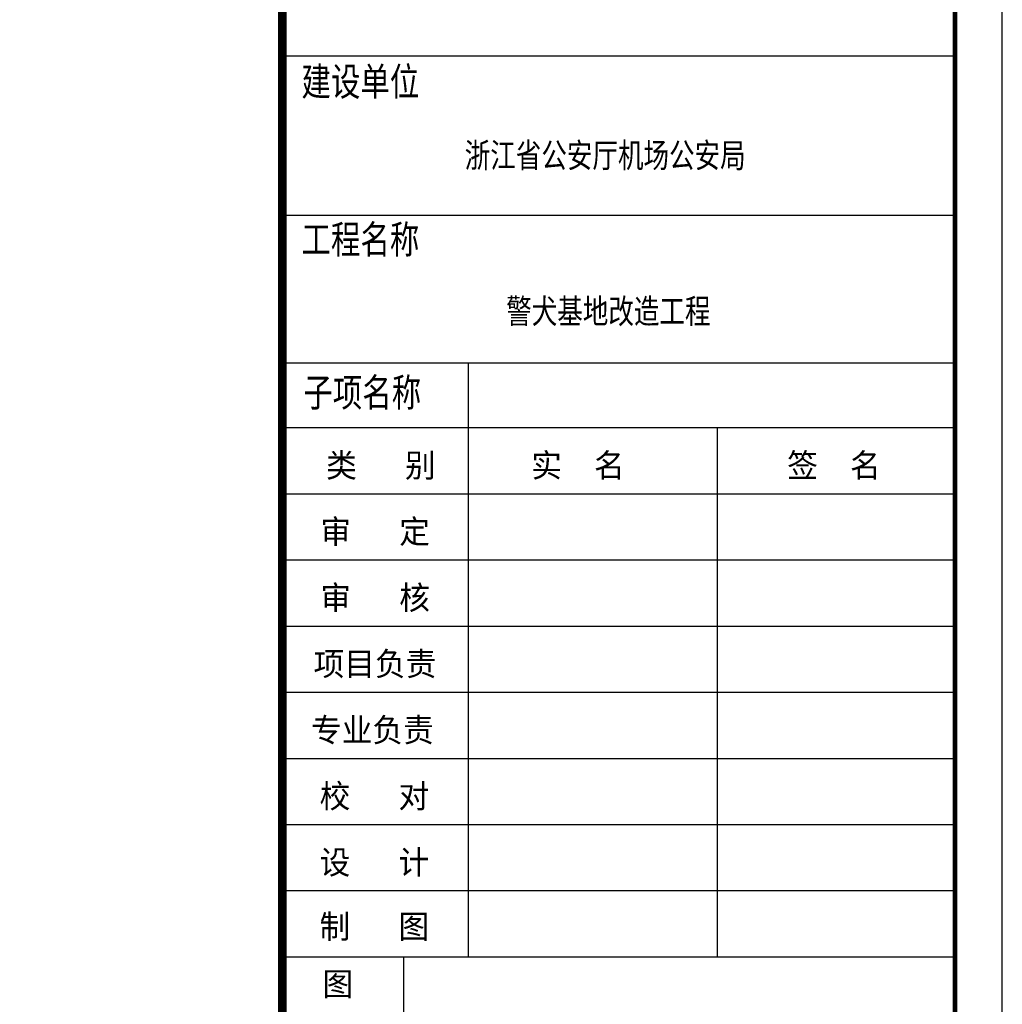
# Model space of a CAD drawing. Extents: x -345179 to -55199, y 109828 to 309166.
# Tile 4 of 30: x -308627 to -298226, y 277223 to 287651. Entities that reach past the tile are written whole.
import ezdxf
from ezdxf.enums import TextEntityAlignment as Align

# ---------------------------------------------------------------- set-up
doc = ezdxf.new("R2010")
doc.units = 0
doc.header["$LTSCALE"] = 1000
doc.header["$MEASUREMENT"] = 0
doc.layers.get('0').update_dxf_attribs({"color": 252})
doc.layers.add('图框', color=103, linetype='Continuous')
doc.styles.add('图框', font='txt', dxfattribs={"width": 0.8})

# ---------------------------------------------------------------- blocks, each defined once
blk = doc.blocks.new('ZJQY-A3目录')
at = {"layer": '图框'}
for p, q in [((28776, -2288), (28776, 26412)), ((28776, -2288), (28776, 26412)), ((21655, 11212), (28776, 11212)), ((21655, 9524), (28776, 9524)), ((28776, 7958), (21655, 7958)), ((23621, 7958), (23621, 1670)), ((21655, 7275), (28776, 7275)), ((26258, 7275), (26258, 1670)), ((21655, 6575), (28776, 6575)), ((21655, 5874), (28776, 5874)), ((21655, 5173), (28776, 5173)), ((21655, 4473), (28776, 4473)), ((21655, 3772), (28776, 3772)), ((21655, 3071), (28776, 3071)), ((21655, 2371), (28776, 2371)), ((21655, 1670), (28776, 1670)), ((22938, 1670), (22938, -855))]:
    blk.add_line(p, q, dxfattribs=at)
at = {"layer": '图框', "flags": 128}
blk.add_lwpolyline([(-12724, -2788), (29276, -2788), (29276, -2788), (29276, 26912), (-12724, 26912), (-12724, -2788)], dxfattribs=at)
at = {"layer": '图框', "const_width": 50}
blk.add_lwpolyline([(-10224, 26412), (28776, 26412), (28776, -2288), (-10224, -2288)], close=True, dxfattribs=at)
at = {"layer": '图框', "const_width": 90.5}
blk.add_lwpolyline([(21655, 26412), (21655, -2288)], dxfattribs=at)
at = {"layer": '图框', "style": '图框', "width": 0.8}
for s, p in [('建设单位', (21858, 10790)), ('工程名称', (21858, 9118)), ('子项名称', (21878, 7497))]:
    blk.add_text(s, height=300, dxfattribs=at).set_placement(p)
at = {"layer": '图框', "style": '图框'}
for s, p in [('类   别', (22119, 6750)), ('实  名', (24290, 6750)), ('签  名', (27000, 6750)), ('审   定', (22058, 6049)), ('审   核', (22058, 5349)), ('项目负责', (21986, 4648)), ('专业负责', (21959, 3947)), ('校   对', (22050, 3247)), ('设   计', (22050, 2546)), ('制   图', (22050, 1866)), ('图', (22081, 1257))]:
    blk.add_text(s, height=250, dxfattribs=at).set_placement(p)
at = {"layer": '图框', "style": '图框', "width": 0.8}
for tag, p in [('项目负责', (-7224, 25212)), ('专业负责', (-7224, 24412)), ('设计', (-7224, 23612))]:
    blk.add_attdef(tag, text='', height=250, dxfattribs=at).set_placement(p, align=Align.MIDDLE)
for tag, p, height in [('合作单位_001', (24173, 11697), 260), ('建设单位_001', (24173, 10028), 260), ('工程名称_001', (24177, 8377), 260), ('图名_001', (25179, 615), 250)]:
    blk.add_attdef(tag, p, '', height=height, dxfattribs=at)
blk.add_attdef('子项名称', text='', height=260, dxfattribs=at).set_placement((26199, 7617), align=Align.MIDDLE_CENTER)
at = {"layer": '图框', "style": '图框'}
for tag, p in [('审定', (24939, 6174)), ('审核', (24939, 5474)), ('项目负责', (24939, 4773)), ('专业负责', (24939, 4072)), ('校对', (24939, 3372)), ('设计', (24939, 2671)), ('制图', (24939, 1970)), ('图号', (23998, -543)), ('版本号', (27595, -530)), ('日期', (24015, -1194)), ('工程编号', (27719, -1209))]:
    blk.add_attdef(tag, text='', height=250, dxfattribs=at).set_placement(p, align=Align.MIDDLE_CENTER)

msp = doc.modelspace()

# ---------------------------------------------------------------- block references
ref = msp.add_blockref('ZJQY-A3目录', (-327503, 276056))
ref.add_attrib('工程名称_001', '警犬基地改造工程', (-303478, 284434), dxfattribs={"layer": '图框', "height": 260, "style": '图框', "width": 0.8})
ref.add_attrib('建设单位_001', '浙江省公安厅机场公安局', (-303917, 286085), dxfattribs={"layer": '图框', "height": 260, "style": '图框', "width": 0.8})

doc.saveas('drawing.dxf')
